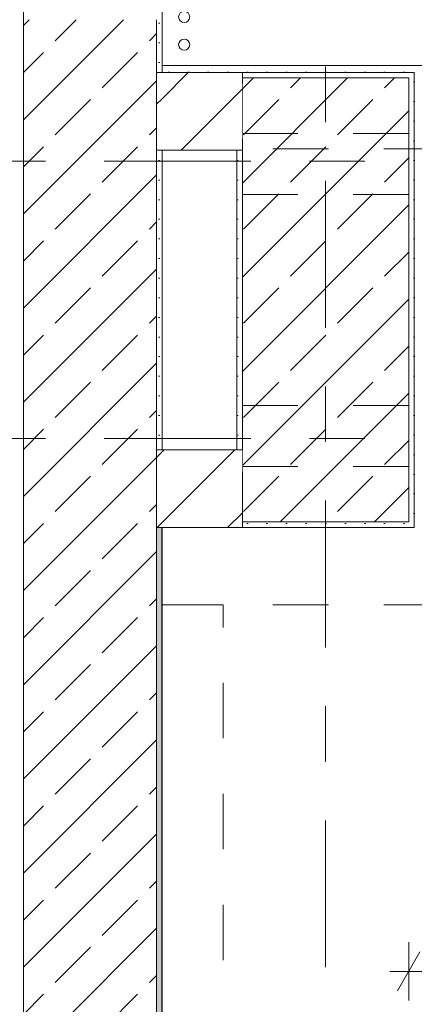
# Model space of a CAD drawing. Header units: metres. Extents: x -4 to 100, y -11 to 17.
# Tile 19 of 256: x -0.022 to 0.69, y 4.331 to 6.105. Entities that reach past the tile are written whole.
import ezdxf

# ---------------------------------------------------------------- set-up
doc = ezdxf.new("R2010")
doc.units = ezdxf.units.M
doc.header["$MEASUREMENT"] = 0
for name, pattern in [('Achse', [0.2, 0.1, -0.05, 0, -0.05]), ('Strichlinie doppelt', [0.546806, 0.264583, -0.105833, 0.070556, -0.105833]), ('Untersicht', [0.1, 0.075, -0.025]), ('Wipeout_Contour', [1, 0, -1])]:
    doc.linetypes.add(name, pattern=pattern)
for name, color, linetype in [('152 - Bemaßung_ Beschriftung.Ausbau', 7, 'Continuous'), ('451 - Universal.Achsen Raster', 7, 'Continuous'), ('603 - Struktur.Bodenplatte_ Decke Roh', 7, 'Continuous'), ('604 - Struktur.Wand Aussen', 7, 'Continuous'), ('605 - Struktur.Wand Innen', 7, 'Continuous'), ('607 - Struktur.Stütze', 7, 'Continuous'), ('608 - Struktur.Träger', 7, 'Continuous'), ('650 - Abdeckung.Fußboden Aufbau', 7, 'Continuous'), ('801 - HKLSE.Heizung_ Klima_ Lüftung', 7, 'Continuous'), ('Neubau_606 - Struktur.Wand Innen Ausbau', 7, 'Continuous'), ('Neubau_653 - Abdeckung.TB Verkofferung', 7, 'Continuous')]:
    doc.layers.add(name, color=color, linetype=linetype)
doc.styles.add('ERSTELLTER_STIL_2', font='txt')
doc.dimstyles.new('ERSTELLTER_STIL__3', dxfattribs={"dimtxt": 0.1, "dimasz": 0.0532, "dimexe": 0.18, "dimexo": 0.0625, "dimgap": 0, "dimtad": 1, "dimzin": 0, "dimdsep": 46, "dimtxsty": 'ERSTELLTER_STIL_2', "dimblk": 'ARROWHEAD_2', "dimblk1": 'ARROWHEAD_2', "dimblk2": 'ARROWHEAD_2', "dimcen": 0.09, "dimse1": 1, "dimse2": 1, "dimclrd": 7, "dimclre": 7, "dimclrt": 7, "dimazin": 0, "dimtfac": 1, "dimtdec": 4, "dimtmove": 0, "dimatfit": 3, "dimfxl": 1, "dimtolj": 1, "dimtzin": 0, "dimarcsym": 0})
doc.dimstyles.new('ERSTELLTER_STIL__4', dxfattribs={"dimtxt": 0.1, "dimasz": 0.0532, "dimexe": 0.18, "dimexo": 0.0625, "dimgap": 0, "dimtad": 1, "dimzin": 0, "dimdsep": 46, "dimtxsty": 'ERSTELLTER_STIL_2', "dimblk": 'ARROWHEAD_2', "dimblk1": 'ARROWHEAD_2', "dimblk2": 'ARROWHEAD_2', "dimcen": 0.09, "dimse1": 1, "dimse2": 1, "dimclrd": 7, "dimclre": 7, "dimclrt": 7, "dimazin": 0, "dimtfac": 1, "dimtdec": 4, "dimtmove": 2, "dimatfit": 3, "dimfxl": 1, "dimtolj": 1, "dimtzin": 0, "dimarcsym": 0})
doc.dimstyles.new('ERSTELLTER_STIL__5', dxfattribs={"dimtxt": 0.1, "dimasz": 0.0532, "dimexe": 0.18, "dimexo": 0.0625, "dimgap": 0, "dimtad": 1, "dimtih": 1, "dimtoh": 1, "dimzin": 0, "dimdsep": 46, "dimtxsty": 'ERSTELLTER_STIL_2', "dimblk": 'ARROWHEAD_2', "dimblk1": 'ARROWHEAD_2', "dimblk2": 'ARROWHEAD_2', "dimcen": 0.09, "dimse1": 1, "dimse2": 1, "dimclrd": 7, "dimclre": 7, "dimclrt": 7, "dimazin": 0, "dimtfac": 1, "dimtdec": 4, "dimtmove": 0, "dimatfit": 3, "dimfxl": 1, "dimtolj": 1, "dimtzin": 0, "dimarcsym": 0})
pattern_1 = [(45, (0, 0), (-0.0848528, 0.0848528), []), (45, (-0.04243, 0.04243), (-0.0848528, 0.0848528), [0.09, -0.03])]
pattern_2 = [(45, (0, 0), (-0.01767767, 0.01767767), [0, -0.025])]
pattern_3 = [(45, (0, 0), (-0.0636396, 0.0636396), [])]

# ---------------------------------------------------------------- blocks, each defined once
blk = doc.blocks.new('*X17')
at = {"layer": 'Neubau_606 - Struktur.Wand Innen Ausbau', "color": 7, "linetype": 'Continuous', "lineweight": 5}
for p, q in [((0.25, 5.9975), (0.2467, 5.9972)), ((0.2533, 5.9972), (0.25, 5.9975)), ((0.2833, 5.9975), (0.2801, 5.9972)), ((0.2866, 5.9972), (0.2833, 5.9975)), ((0.3167, 5.9975), (0.3134, 5.9972)), ((0.3199, 5.9972), (0.3167, 5.9975)), ((0.35, 5.9975), (0.3467, 5.9972)), ((0.3533, 5.9972), (0.35, 5.9975)), ((0.2361, 5.9901), (0.235, 5.9879)), ((0.2382, 5.9926), (0.2361, 5.9901)), ((0.2407, 5.9947), (0.2382, 5.9926)), ((0.2436, 5.9962), (0.2407, 5.9947)), ((0.2467, 5.9972), (0.2436, 5.9962)), ((0.2667, 5.9808), (0.25, 5.9141)), ((0.2564, 5.9962), (0.2533, 5.9972)), ((0.2593, 5.9947), (0.2564, 5.9962)), ((0.2618, 5.9926), (0.2593, 5.9947)), ((0.2639, 5.9901), (0.2618, 5.9926)), ((0.2654, 5.9872), (0.2639, 5.9901)), ((0.2663, 5.9841), (0.2654, 5.9872)), ((0.2667, 5.9808), (0.2663, 5.9841)), ((0.267, 5.9841), (0.2667, 5.9808)), ((0.2667, 5.9808), (0.2833, 5.9141)), ((0.2679, 5.9872), (0.267, 5.9841)), ((0.2695, 5.9901), (0.2679, 5.9872)), ((0.2715, 5.9926), (0.2695, 5.9901)), ((0.2741, 5.9947), (0.2715, 5.9926)), ((0.277, 5.9962), (0.2741, 5.9947)), ((0.2801, 5.9972), (0.277, 5.9962)), ((0.3, 5.9808), (0.2833, 5.9141)), ((0.2897, 5.9962), (0.2866, 5.9972)), ((0.2926, 5.9947), (0.2897, 5.9962)), ((0.2951, 5.9926), (0.2926, 5.9947)), ((0.2972, 5.9901), (0.2951, 5.9926)), ((0.2987, 5.9872), (0.2972, 5.9901)), ((0.2997, 5.9841), (0.2987, 5.9872)), ((0.3, 5.9808), (0.2997, 5.9841)), ((0.3003, 5.9841), (0.3, 5.9808)), ((0.3, 5.9808), (0.3167, 5.9141)), ((0.3013, 5.9872), (0.3003, 5.9841)), ((0.3028, 5.9901), (0.3013, 5.9872)), ((0.3049, 5.9926), (0.3028, 5.9901)), ((0.3074, 5.9947), (0.3049, 5.9926)), ((0.3103, 5.9962), (0.3074, 5.9947)), ((0.3134, 5.9972), (0.3103, 5.9962)), ((0.3333, 5.9808), (0.3167, 5.9141)), ((0.323, 5.9962), (0.3199, 5.9972)), ((0.3259, 5.9947), (0.323, 5.9962)), ((0.3285, 5.9926), (0.3259, 5.9947)), ((0.3305, 5.9901), (0.3285, 5.9926)), ((0.3321, 5.9872), (0.3305, 5.9901)), ((0.333, 5.9841), (0.3321, 5.9872)), ((0.3333, 5.9808), (0.333, 5.9841)), ((0.3337, 5.9841), (0.3333, 5.9808)), ((0.3333, 5.9808), (0.35, 5.9141)), ((0.3346, 5.9872), (0.3337, 5.9841)), ((0.3361, 5.9901), (0.3346, 5.9872)), ((0.3382, 5.9926), (0.3361, 5.9901)), ((0.3407, 5.9947), (0.3382, 5.9926)), ((0.3436, 5.9962), (0.3407, 5.9947)), ((0.3467, 5.9972), (0.3436, 5.9962)), ((0.3667, 5.9808), (0.35, 5.9141)), ((0.3564, 5.9962), (0.3533, 5.9972)), ((0.3593, 5.9947), (0.3564, 5.9962)), ((0.3618, 5.9926), (0.3593, 5.9947)), ((0.3639, 5.9901), (0.3618, 5.9926)), ((0.3654, 5.9872), (0.3639, 5.9901)), ((0.3663, 5.9841), (0.3654, 5.9872)), ((0.3667, 5.9808), (0.3663, 5.9841)), ((0.367, 5.9841), (0.3667, 5.9808)), ((0.3667, 5.9808), (0.37, 5.9675)), ((0.3679, 5.9872), (0.367, 5.9841)), ((0.3695, 5.9901), (0.3679, 5.9872)), ((0.37, 5.9907), (0.3695, 5.9901)), ((0.235, 5.9741), (0.25, 5.9141)), ((0.2487, 5.9078), (0.2497, 5.9109)), ((0.2497, 5.9109), (0.25, 5.9141)), ((0.25, 5.9141), (0.2503, 5.9109)), ((0.2503, 5.9109), (0.2513, 5.9078)), ((0.2821, 5.9078), (0.283, 5.9109)), ((0.283, 5.9109), (0.2833, 5.9141)), ((0.2833, 5.9141), (0.2837, 5.9109)), ((0.2837, 5.9109), (0.2846, 5.9078)), ((0.3154, 5.9078), (0.3163, 5.9109)), ((0.3163, 5.9109), (0.3167, 5.9141)), ((0.3167, 5.9141), (0.317, 5.9109)), ((0.317, 5.9109), (0.3179, 5.9078)), ((0.3487, 5.9078), (0.3497, 5.9109)), ((0.3497, 5.9109), (0.35, 5.9141)), ((0.35, 5.9141), (0.3503, 5.9109)), ((0.3503, 5.9109), (0.3513, 5.9078)), ((0.235, 5.8976), (0.2366, 5.8978)), ((0.2366, 5.8978), (0.2397, 5.8988)), ((0.2397, 5.8988), (0.2426, 5.9003)), ((0.2426, 5.9003), (0.2451, 5.9024)), ((0.2451, 5.9024), (0.2472, 5.9049)), ((0.2472, 5.9049), (0.2487, 5.9078)), ((0.2513, 5.9078), (0.2528, 5.9049)), ((0.2528, 5.9049), (0.2549, 5.9024)), ((0.2549, 5.9024), (0.2574, 5.9003)), ((0.2574, 5.9003), (0.2603, 5.8988)), ((0.2603, 5.8988), (0.2634, 5.8978)), ((0.2634, 5.8978), (0.2667, 5.8975)), ((0.2667, 5.8975), (0.2699, 5.8978)), ((0.2699, 5.8978), (0.273, 5.8988)), ((0.273, 5.8988), (0.2759, 5.9003)), ((0.2759, 5.9003), (0.2785, 5.9024)), ((0.2785, 5.9024), (0.2805, 5.9049)), ((0.2805, 5.9049), (0.2821, 5.9078)), ((0.2846, 5.9078), (0.2861, 5.9049)), ((0.2861, 5.9049), (0.2882, 5.9024)), ((0.2882, 5.9024), (0.2907, 5.9003)), ((0.2907, 5.9003), (0.2936, 5.8988)), ((0.2936, 5.8988), (0.2967, 5.8978)), ((0.2967, 5.8978), (0.3, 5.8975)), ((0.3, 5.8975), (0.3033, 5.8978)), ((0.3033, 5.8978), (0.3064, 5.8988)), ((0.3064, 5.8988), (0.3093, 5.9003)), ((0.3093, 5.9003), (0.3118, 5.9024)), ((0.3118, 5.9024), (0.3139, 5.9049)), ((0.3139, 5.9049), (0.3154, 5.9078)), ((0.3179, 5.9078), (0.3195, 5.9049)), ((0.3195, 5.9049), (0.3215, 5.9024)), ((0.3215, 5.9024), (0.3241, 5.9003)), ((0.3241, 5.9003), (0.327, 5.8988)), ((0.327, 5.8988), (0.3301, 5.8978)), ((0.3301, 5.8978), (0.3333, 5.8975)), ((0.3333, 5.8975), (0.3366, 5.8978)), ((0.3366, 5.8978), (0.3397, 5.8988)), ((0.3397, 5.8988), (0.3426, 5.9003)), ((0.3426, 5.9003), (0.3451, 5.9024)), ((0.3451, 5.9024), (0.3472, 5.9049)), ((0.3472, 5.9049), (0.3487, 5.9078)), ((0.3513, 5.9078), (0.3528, 5.9049)), ((0.3528, 5.9049), (0.3549, 5.9024)), ((0.3549, 5.9024), (0.3574, 5.9003)), ((0.3574, 5.9003), (0.3603, 5.8988)), ((0.3603, 5.8988), (0.3634, 5.8978)), ((0.3634, 5.8978), (0.3667, 5.8975)), ((0.3667, 5.8975), (0.3699, 5.8978)), ((0.3699, 5.8978), (0.37, 5.8978))]:
    blk.add_line(p, q, dxfattribs=at)
blk = doc.blocks.new('*D414')
at = {"layer": '152 - Bemaßung_ Beschriftung.Ausbau', "color": 7, "linetype": 'Continuous', "lineweight": 5}
for p, q in [((-1.21, 6.1252), (-1.14, 6.0848)), ((-1.175, 0.005), (-1.175, 6.105)), ((-1.21, 0.0252), (-1.14, -0.0152)), ((-1.1225, 0.005), (-1.2275, 0.005)), ((-1.175, -0.145), (-1.175, 0.005))]:
    blk.add_line(p, q, dxfattribs=at)
at = {"layer": '152 - Bemaßung_ Beschriftung.Ausbau', "color": 7, "lineweight": 5, "insert": (-1.195, 2.922), "char_height": 0.1, "attachment_point": 7, "rotation": 90, "style": 'ERSTELLTER_STIL_2'}
blk.add_mtext('\\A1;{\\pql;\\fArial|b0|i0|c0|p38;6,10}', dxfattribs=at)
blk = doc.blocks.new('ARROWHEAD_2')
at = {"color": 0, "linetype": 'Continuous', "lineweight": 0}
for p, q in [((-0.378, -0.655), (0.378, 0.655)), ((0, 0), (-1, 0))]:
    blk.add_line(p, q, dxfattribs=at)
blk = doc.blocks.new('*D415')
at = {"layer": '152 - Bemaßung_ Beschriftung.Ausbau', "color": 7, "linetype": 'Continuous', "lineweight": 5}
for p, q in [((-1.21, 7.9152), (-1.14, 7.8748)), ((-1.175, 6.105), (-1.175, 7.895)), ((-1.21, 6.1252), (-1.14, 6.0848)), ((-1.1225, 6.105), (-1.2275, 6.105)), ((-1.175, 0.005), (-1.175, 6.105))]:
    blk.add_line(p, q, dxfattribs=at)
at = {"layer": '152 - Bemaßung_ Beschriftung.Ausbau', "color": 7, "lineweight": 5, "char_height": 0.1, "attachment_point": 7, "rotation": 90, "style": 'ERSTELLTER_STIL_2'}
for s, insert in [('\\A1;{\\pql;\\fArial|b0|i0|c0|p38;1,79}', (-1.195, 6.867)), ('\\A1;{\\pql;\\fArial|b0|i0|c0|p38;2,01}', (-1.055, 6.867))]:
    blk.add_mtext(s, dxfattribs=dict(at, insert=insert))
blk = doc.blocks.new('*D420')
at = {"layer": '152 - Bemaßung_ Beschriftung.Ausbau', "color": 7, "linetype": 'Continuous', "lineweight": 5}
for p, q in [((-1.71, 5.8927), (-1.64, 5.8523)), ((-1.675, 0.245), (-1.675, 5.8725)), ((-1.71, 0.2652), (-1.64, 0.2248)), ((-1.6225, 0.245), (-1.7275, 0.245)), ((-1.675, 0.005), (-1.675, 0.245))]:
    blk.add_line(p, q, dxfattribs=at)
at = {"layer": '152 - Bemaßung_ Beschriftung.Ausbau', "color": 7, "lineweight": 5, "char_height": 0.1, "attachment_point": 7, "rotation": 90, "style": 'ERSTELLTER_STIL_2'}
for s, insert in [('\\A1;{\\pql;\\fArial|b0|i0|c0|p38;15}', (-1.695, 5.7005)), ('\\A1;{\\pql;\\fArial|b0|i0|c0|p38;5,62\\fArial|b0|i0|c0|p38;\\A1{\\H.66x;\\S75^  ;}}', (-1.6756, 2.7997))]:
    blk.add_mtext(s, dxfattribs=dict(at, insert=insert))
blk = doc.blocks.new('*D421')
at = {"layer": '152 - Bemaßung_ Beschriftung.Ausbau', "color": 7, "linetype": 'Continuous', "lineweight": 5}
for p, q in [((-1.71, 6.0427), (-1.64, 6.0023)), ((-1.675, 5.8725), (-1.675, 6.0225)), ((-1.71, 5.8927), (-1.64, 5.8523)), ((-1.6225, 5.8725), (-1.7275, 5.8725)), ((-1.675, 0.245), (-1.675, 5.8725))]:
    blk.add_line(p, q, dxfattribs=at)
blk = doc.blocks.new('*D422')
at = {"layer": '152 - Bemaßung_ Beschriftung.Ausbau', "color": 7, "linetype": 'Continuous', "lineweight": 5}
for p, q in [((-1.71, 8.0977), (-1.64, 8.0573)), ((-1.675, 6.0225), (-1.675, 8.0775)), ((-1.71, 6.0427), (-1.64, 6.0023)), ((-1.6225, 6.0225), (-1.7275, 6.0225)), ((-1.675, 5.8725), (-1.675, 6.0225))]:
    blk.add_line(p, q, dxfattribs=at)
at = {"layer": '152 - Bemaßung_ Beschriftung.Ausbau', "color": 7, "lineweight": 5, "char_height": 0.1, "attachment_point": 7, "rotation": 90, "style": 'ERSTELLTER_STIL_2'}
for s, insert in [('\\A1;{\\pql;\\fArial|b0|i0|c0|p38;15}', (-1.6845, 8.0774)), ('\\A1;{\\pql;\\fArial|b0|i0|c0|p38;2,05\\fArial|b0|i0|c0|p38;\\A1{\\H.66x;\\S5^  ;}}', (-1.6756, 6.8919))]:
    blk.add_mtext(s, dxfattribs=dict(at, insert=insert))
blk = doc.blocks.new('*D423')
at = {"layer": '152 - Bemaßung_ Beschriftung.Ausbau', "color": 7, "linetype": 'Continuous', "lineweight": 5}
for p, q in [((-1.71, 8.2477), (-1.64, 8.2073)), ((-1.675, 8.0775), (-1.675, 8.2275)), ((-1.71, 8.0977), (-1.64, 8.0573)), ((-1.6225, 8.0775), (-1.7275, 8.0775)), ((-1.675, 6.0225), (-1.675, 8.0775))]:
    blk.add_line(p, q, dxfattribs=at)
blk = doc.blocks.new('*D431')
at = {"layer": '152 - Bemaßung_ Beschriftung.Ausbau', "color": 7, "linetype": 'Continuous', "lineweight": 5}
for p, q in [((-2.21, 5.2202), (-2.14, 5.1798)), ((-2.175, 0.7), (-2.175, 5.2)), ((-2.21, 0.7202), (-2.14, 0.6798)), ((-2.1225, 0.7), (-2.2275, 0.7)), ((-2.175, 0.25), (-2.175, 0.7))]:
    blk.add_line(p, q, dxfattribs=at)
at = {"layer": '152 - Bemaßung_ Beschriftung.Ausbau', "color": 7, "lineweight": 5, "insert": (-2.195, 2.817), "char_height": 0.1, "attachment_point": 7, "rotation": 90, "style": 'ERSTELLTER_STIL_2'}
blk.add_mtext('\\A1;{\\pql;\\fArial|b0|i0|c0|p38;4,50}', dxfattribs=at)
blk = doc.blocks.new('*D432')
at = {"layer": '152 - Bemaßung_ Beschriftung.Ausbau', "color": 7, "linetype": 'Continuous', "lineweight": 5}
for p, q in [((-2.21, 6.0202), (-2.14, 5.9798)), ((-2.175, 5.2), (-2.175, 6)), ((-2.21, 5.2202), (-2.14, 5.1798)), ((-2.1225, 5.2), (-2.2275, 5.2)), ((-2.175, 0.7), (-2.175, 5.2))]:
    blk.add_line(p, q, dxfattribs=at)
at = {"layer": '152 - Bemaßung_ Beschriftung.Ausbau', "color": 7, "lineweight": 5, "insert": (-2.195, 5.5241), "char_height": 0.1, "attachment_point": 7, "rotation": 90, "style": 'ERSTELLTER_STIL_2'}
blk.add_mtext('\\A1;{\\pql;\\fArial|b0|i0|c0|p38;80}', dxfattribs=at)
blk = doc.blocks.new('*D433')
at = {"layer": '152 - Bemaßung_ Beschriftung.Ausbau', "color": 7, "linetype": 'Continuous', "lineweight": 5}
for p, q in [((-2.21, 8.1202), (-2.14, 8.0798)), ((-2.175, 6), (-2.175, 8.1)), ((-2.21, 6.0202), (-2.14, 5.9798)), ((-2.1225, 6), (-2.2275, 6)), ((-2.175, 5.2), (-2.175, 6))]:
    blk.add_line(p, q, dxfattribs=at)
at = {"layer": '152 - Bemaßung_ Beschriftung.Ausbau', "color": 7, "lineweight": 5, "insert": (-2.195, 6.917), "char_height": 0.1, "attachment_point": 7, "rotation": 90, "style": 'ERSTELLTER_STIL_2'}
blk.add_mtext('\\A1;{\\pql;\\fArial|b0|i0|c0|p38;2,10}', dxfattribs=at)
blk = doc.blocks.new('*D434')
at = {"layer": '152 - Bemaßung_ Beschriftung.Ausbau', "color": 7, "linetype": 'Continuous', "lineweight": 5}
for p, q in [((-2.21, 8.5202), (-2.14, 8.4798)), ((-2.175, 8.1), (-2.175, 8.5)), ((-2.21, 8.1202), (-2.14, 8.0798)), ((-2.1225, 8.1), (-2.2275, 8.1)), ((-2.175, 6), (-2.175, 8.1))]:
    blk.add_line(p, q, dxfattribs=at)
at = {"layer": '152 - Bemaßung_ Beschriftung.Ausbau', "color": 7, "lineweight": 5, "insert": (-2.195, 8.2241), "char_height": 0.1, "attachment_point": 7, "rotation": 90, "style": 'ERSTELLTER_STIL_2'}
blk.add_mtext('\\A1;{\\pql;\\fArial|b0|i0|c0|p38;40}', dxfattribs=at)
blk = doc.blocks.new('*D642')
at = {"layer": '152 - Bemaßung_ Beschriftung.Ausbau', "color": 7, "linetype": 'Continuous', "lineweight": 5}
for p, q in [((0.68, 4.3375), (0.68, 4.4425)), ((1.69, 4.3375), (1.69, 4.4425)), ((0.7002, 4.425), (0.6598, 4.355)), ((1.7102, 4.425), (1.6698, 4.355)), ((0.6458, 4.39), (0.68, 4.39)), ((0.68, 4.39), (1.69, 4.39))]:
    blk.add_line(p, q, dxfattribs=at)
at = {"layer": '152 - Bemaßung_ Beschriftung.Ausbau', "color": 7, "lineweight": 5, "insert": (1.052, 4.41), "char_height": 0.1, "attachment_point": 7, "style": 'ERSTELLTER_STIL_2'}
blk.add_mtext('\\A1;{\\pql;\\fArial|b0|i0|c0|p38;1,01}', dxfattribs=at)

msp = doc.modelspace()

# ---------------------------------------------------------------- hatches: boundary and pattern name
at = {"layer": '607 - Struktur.Stütze', "linetype": 'Continuous', "lineweight": 0, "true_color": 0x000000}
h = msp.add_hatch(dxfattribs=at)
h.set_pattern_fill('Gips_0001', color=18, style=0, pattern_type=2)
h.set_pattern_definition(pattern_2)
h.paths.add_polyline_path([(0.68, 5.2), (0.38, 5.2), (0.38, 5.19), (0.69, 5.19), (0.69, 6.01), (0.38, 6.01), (0.38, 6), (0.68, 6)])
h = msp.add_hatch(dxfattribs=at)
h.set_pattern_fill('Beton__Stahlbeton_0001', color=18, style=0, pattern_type=2)
h.set_pattern_definition(pattern_1)
h.paths.add_polyline_path([(0.38, 5.2), (0.68, 5.2), (0.68, 6), (0.38, 6)])
h = msp.add_hatch(dxfattribs=at)
h.set_pattern_fill('Gips_0001', color=18, style=0, pattern_type=2)
h.set_pattern_definition(pattern_2)
h.paths.add_polyline_path([(0.37, 5.33), (0.38, 5.33), (0.38, 5.87), (0.37, 5.87)])
at = {"layer": 'Neubau_606 - Struktur.Wand Innen Ausbau', "linetype": 'Continuous', "lineweight": 0, "true_color": 0x000000}
h = msp.add_hatch(dxfattribs=at)
h.set_pattern_fill('Gips_0001', color=18, style=0, pattern_type=2)
h.set_pattern_definition(pattern_2)
h.paths.add_polyline_path([(0.235, 6.0225), (0.235, 6.01), (1.69, 6.01), (1.69, 6.0225)])
h = msp.add_hatch(dxfattribs=at)
h.set_pattern_fill('Gips_0001', color=18, style=0, pattern_type=2)
h.set_pattern_definition(pattern_2)
h.paths.add_polyline_path([(0.235, 6.01), (0.235, 5.9975), (0.37, 5.9975), (0.37, 6.01)])
h = msp.add_hatch(dxfattribs=at)
h.set_pattern_fill('Gips_0001', color=18, style=0, pattern_type=2)
h.set_pattern_definition(pattern_2)
h.paths.add_polyline_path([(0.235, 5.885), (0.37, 5.885), (0.37, 5.8975), (0.235, 5.8975)])
h = msp.add_hatch(dxfattribs=at)
h.set_pattern_fill('Gips_0001', color=18, style=0, pattern_type=2)
h.set_pattern_definition(pattern_2)
h.paths.add_polyline_path([(0.235, 5.8725), (0.37, 5.8725), (0.37, 5.885), (0.235, 5.885)])

# ---------------------------------------------------------------- linework, layer by layer
at = {"layer": '451 - Universal.Achsen Raster', "color": 160, "linetype": 'Strichlinie doppelt', "lineweight": 9, "true_color": 0x3232ff}
for p, q in [((0.53, -10.585), (0.53, 16.355)), ((64.935, 5.85), (-3.175, 5.85)), ((64.935, 5.35), (-3.175, 5.35))]:
    msp.add_line(p, q, dxfattribs=at)
at = {"layer": '603 - Struktur.Bodenplatte_ Decke Roh', "color": 7, "linetype": 'Continuous', "lineweight": 18, "flags": 128}
msp.add_lwpolyline([(-0.015, 13.695), (-0.015, 0.005), (43.89, 0.005)], dxfattribs=at)
at = {"layer": '604 - Struktur.Wand Aussen', "color": 7, "linetype": 'Continuous', "lineweight": 13}
msp.add_line((-0.015, 6.105), (-0.015, 0.245), dxfattribs=at)
at = {"layer": '607 - Struktur.Stütze', "color": 7, "linetype": 'Continuous', "lineweight": 5, "flags": 128}
for points in [[(0.38, 5.19), (0.69, 5.19), (0.69, 6.01), (0.38, 6.01)], [(0.37, 5.87), (0.37, 5.33)]]:
    msp.add_lwpolyline(points, dxfattribs=at)
at = {"layer": '607 - Struktur.Stütze', "color": 7, "linetype": 'Continuous', "lineweight": 13, "flags": 128}
msp.add_lwpolyline([(0.38, 5.2), (0.68, 5.2), (0.68, 6), (0.38, 6)], close=True, dxfattribs=at)
at = {"layer": '608 - Struktur.Träger', "color": 7, "linetype": 'Untersicht', "lineweight": 13}
for p, q in [((0.38, 5.79), (61.88, 5.79)), ((0.38, 5.41), (61.88, 5.41))]:
    msp.add_line(p, q, dxfattribs=at)
at = {"layer": '650 - Abdeckung.Fußboden Aufbau', "color": 7, "linetype": 'Continuous', "lineweight": 13, "flags": 128}
for points in [[(1.69, 8.2275), (1.69, 8.0775), (0.235, 8.0775), (0.235, 6.0225)], [(0.235, 6.0225), (1.69, 6.0225), (1.69, 5.8725)], [(0.69, 5.8725), (0.69, 5.19), (0.2348, 5.19), (0.2348, 0.71)], [(1.69, 5.8725), (0.69, 5.8725)]]:
    msp.add_lwpolyline(points, dxfattribs=at)
at = {"layer": '801 - HKLSE.Heizung_ Klima_ Lüftung', "color": 7, "linetype": 'Continuous', "lineweight": 5}
for centre in [(0.275, 6.11), (0.275, 6.06)]:
    msp.add_circle(centre, 0.01, dxfattribs=at)
at = {"layer": 'Neubau_606 - Struktur.Wand Innen Ausbau', "color": 1, "linetype": 'Continuous', "lineweight": 9}
for p, q in [((0.37, 6.01), (0.235, 6.01)), ((0.37, 5.885), (0.235, 5.885))]:
    msp.add_line(p, q, dxfattribs=at)
at = {"layer": 'Neubau_606 - Struktur.Wand Innen Ausbau', "color": 1, "linetype": 'Continuous', "lineweight": 13}
for p, q in [((0.37, 5.9975), (0.235, 5.9975)), ((0.37, 5.8975), (0.235, 5.8975))]:
    msp.add_line(p, q, dxfattribs=at)
at = {"layer": 'Neubau_606 - Struktur.Wand Innen Ausbau', "color": 1, "linetype": 'Continuous', "lineweight": 13, "flags": 128}
for points in [[(1.69, 6.0225), (0.235, 6.0225)], [(0.235, 6.0225), (0.235, 5.8725)], [(0.235, 5.8725), (0.37, 5.8725)]]:
    msp.add_lwpolyline(points, dxfattribs=at)
at = {"layer": 'Neubau_653 - Abdeckung.TB Verkofferung', "color": 1, "linetype": 'Untersicht', "lineweight": 9}
for p, q in [((0.235, 5.8725), (7.655, 5.8725)), ((0.235, 5.0505), (0.235, 5.8725)), ((0.235, 5.0505), (7.655, 5.0505)), ((0.235, 1.01), (0.235, 5.0505)), ((0.345, 5.0505), (0.235, 5.0505)), ((0.345, 1.01), (0.345, 5.0505))]:
    msp.add_line(p, q, dxfattribs=at)

# ---------------------------------------------------------------- block references
at = {"layer": 'Neubau_606 - Struktur.Wand Innen Ausbau', "color": 1, "lineweight": 13}
msp.add_blockref('*X17', (0, 0), dxfattribs=at)

# ---------------------------------------------------------------- dimensions: what is measured, and where the dimension line sits
at = {"layer": '152 - Bemaßung_ Beschriftung.Ausbau', "color": 7, "linetype": 'Continuous', "lineweight": 5}
for base, p1, p2, dimstyle, picture, middle in [((-1.675, 8.2275), (5.7662, 8.0775), (5.7662, 8.2275), 'ERSTELLTER_STIL__4', '*D423', (-1.7345, 8.1536)), ((-1.175, 7.895), (0.105, 6.105), (0.105, 7.895), 'ERSTELLTER_STIL__3', '*D415', (-1.245, 6.9969)), ((-1.175, 6.105), (-0.015, 0.005), (0.105, 6.105), 'ERSTELLTER_STIL__3', '*D414', (-1.245, 3.0519))]:
    dim = msp.add_linear_dim(base=base, p1=p1, p2=p2, angle=90, dimstyle=dimstyle, dxfattribs=at)
    dim.commit()
    dim.dimension.update_dxf_attribs({"geometry": picture, "text_midpoint": middle, "dimtype": 160, "text_rotation": 90})
dim = msp.add_linear_dim(base=(1.69, 4.39), p1=(0.68, 5.2), p2=(1.69, 5.8625), dimstyle='ERSTELLTER_STIL__5', dxfattribs=at)
dim.commit()
dim.dimension.update_dxf_attribs({"geometry": '*D642', "text_midpoint": (1.1818, 4.46), "dimtype": 160})

# ---------------------------------------------------------------- next in the draw order: wipeouts: each hides what was drawn before it
at = {"color": 254, "linetype": 'Wipeout_Contour', "lineweight": 0, "ltscale": 23.861329}
msp.add_wipeout([(0.235, 5.87), (0.235, 6.01), (0.225, 6.01), (0.225, 5.87)], dxfattribs=at).dxf.layer = '605 - Struktur.Wand Innen'
at = {"color": 254, "linetype": 'Wipeout_Contour', "lineweight": 0, "ltscale": 21.154411}
msp.add_wipeout([(0.235, 5.19), (0.235, 5.33), (0.225, 5.33), (0.225, 5.19)], dxfattribs=at).dxf.layer = '605 - Struktur.Wand Innen'

# ---------------------------------------------------------------- next in the draw order: hatches: boundary and pattern name
at = {"layer": '604 - Struktur.Wand Aussen', "linetype": 'Continuous', "lineweight": 0, "true_color": 0x000000}
h = msp.add_hatch(dxfattribs=at)
h.set_pattern_fill('Beton__Stahlbeton_0001', color=18, style=0, pattern_type=2)
h.set_pattern_definition(pattern_1)
h.paths.add_polyline_path([(-0.015, 6.105), (-0.015, 0.245), (0.225, 0.245), (0.225, 6.105), (0.175, 6.105), (0.105, 6.105)])
at = {"layer": '605 - Struktur.Wand Innen', "linetype": 'Continuous', "lineweight": 0, "true_color": 0x000000}
h = msp.add_hatch(dxfattribs=at)
h.set_pattern_fill('MW_Ziegel_0001', color=18, style=0, pattern_type=2)
h.set_pattern_definition(pattern_3)
h.paths.add_polyline_path([(0.235, 5.87), (0.235, 6.01), (0.225, 6.01), (0.225, 5.87)])
h = msp.add_hatch(dxfattribs=at)
h.set_pattern_fill('MW_Ziegel_0001', color=18, style=0, pattern_type=2)
h.set_pattern_definition(pattern_3)
h.paths.add_polyline_path([(0.235, 5.19), (0.235, 5.33), (0.225, 5.33), (0.225, 5.19)])

# ---------------------------------------------------------------- next in the draw order: linework, layer by layer
at = {"layer": '604 - Struktur.Wand Aussen', "color": 7, "linetype": 'Continuous', "lineweight": 13}
for p, q in [((0.225, 6.01), (0.225, 6.105)), ((0.225, 6.01), (0.225, 5.87)), ((0.225, 6.01), (0.225, 5.87)), ((0.225, 5.33), (0.225, 5.87)), ((0.225, 5.33), (0.225, 5.19)), ((0.225, 5.33), (0.225, 5.19)), ((0.225, 0.71), (0.225, 5.19))]:
    msp.add_line(p, q, dxfattribs=at)

# ---------------------------------------------------------------- next in the draw order: wipeouts: each hides what was drawn before it
at = {"color": 254, "linetype": 'Wipeout_Contour', "lineweight": 0, "ltscale": 23.875608}
msp.add_wipeout([(0.235, 5.87), (0.38, 5.87), (0.38, 6.01), (0.235, 6.01)], dxfattribs=at).dxf.layer = '605 - Struktur.Wand Innen'
at = {"color": 254, "linetype": 'Wipeout_Contour', "lineweight": 0, "ltscale": 21.170319}
msp.add_wipeout([(0.235, 5.19), (0.38, 5.19), (0.38, 5.33), (0.235, 5.33)], dxfattribs=at).dxf.layer = '605 - Struktur.Wand Innen'

# ---------------------------------------------------------------- next in the draw order: hatches: boundary and pattern name
at = {"layer": '604 - Struktur.Wand Aussen', "linetype": 'Continuous', "lineweight": 0, "true_color": 0x000000}
h = msp.add_hatch(dxfattribs=at)
h.set_pattern_fill('Gips_0001', color=18, style=0, pattern_type=2)
h.set_pattern_definition(pattern_2)
h.paths.add_polyline_path([(0.235, 6.105), (0.225, 6.105), (0.225, 6.01), (0.235, 6.01)])
h = msp.add_hatch(dxfattribs=at)
h.set_pattern_fill('Gips_0001', color=18, style=0, pattern_type=2)
h.set_pattern_definition(pattern_2)
h.paths.add_polyline_path([(0.235, 5.33), (0.235, 5.87), (0.225, 5.87), (0.225, 5.33)])
h = msp.add_hatch(dxfattribs=at)
h.set_pattern_fill('Gips_0001', color=18, style=0, pattern_type=2)
h.set_pattern_definition(pattern_2)
h.paths.add_polyline_path([(0.235, 0.71), (0.235, 5.19), (0.225, 5.19), (0.225, 0.71)])
at = {"layer": '605 - Struktur.Wand Innen', "linetype": 'Continuous', "lineweight": 0, "true_color": 0x000000}
h = msp.add_hatch(dxfattribs=at)
h.set_pattern_fill('MW_Ziegel_0001', color=18, style=0, pattern_type=2)
h.set_pattern_definition(pattern_3)
h.paths.add_polyline_path([(0.235, 5.87), (0.38, 5.87), (0.38, 6.01), (0.235, 6.01)])
h = msp.add_hatch(dxfattribs=at)
h.set_pattern_fill('MW_Ziegel_0001', color=18, style=0, pattern_type=2)
h.set_pattern_definition(pattern_3)
h.paths.add_polyline_path([(0.235, 5.19), (0.38, 5.19), (0.38, 5.33), (0.235, 5.33)])

# ---------------------------------------------------------------- next in the draw order: linework, layer by layer
at = {"layer": '604 - Struktur.Wand Aussen', "color": 7, "linetype": 'Continuous', "lineweight": 18}
for p, q in [((0.235, 6.01), (0.225, 6.01)), ((0.235, 6.01), (0.225, 6.01)), ((0.225, 5.87), (0.235, 5.87)), ((0.225, 5.87), (0.235, 5.87)), ((0.235, 5.33), (0.225, 5.33)), ((0.235, 5.33), (0.225, 5.33)), ((0.225, 5.19), (0.235, 5.19)), ((0.225, 5.19), (0.235, 5.19))]:
    msp.add_line(p, q, dxfattribs=at)
at = {"layer": '604 - Struktur.Wand Aussen', "color": 7, "linetype": 'Continuous', "lineweight": 5, "flags": 128}
for points in [[(0.235, 6.01), (0.235, 6.105)], [(0.235, 5.33), (0.235, 5.87)], [(0.235, 0.71), (0.235, 5.19)]]:
    msp.add_lwpolyline(points, dxfattribs=at)
at = {"layer": '605 - Struktur.Wand Innen', "color": 7, "linetype": 'Continuous', "lineweight": 18, "flags": 128}
for points in [[(0.38, 6.01), (0.235, 6.01)], [(0.38, 6.01), (0.38, 6)], [(0.235, 5.87), (0.38, 5.87)], [(0.38, 5.33), (0.235, 5.33)], [(0.38, 5.2), (0.38, 5.19)], [(0.235, 5.19), (0.38, 5.19)]]:
    msp.add_lwpolyline(points, dxfattribs=at)
at = {"layer": '608 - Struktur.Träger', "color": 7, "linetype": 'Untersicht', "lineweight": 13}
for p, q in [((0.38, 6.01), (61.88, 6.01)), ((0.38, 5.79), (0.38, 6.01)), ((0.38, 5.19), (0.38, 5.41)), ((0.38, 5.19), (61.88, 5.19))]:
    msp.add_line(p, q, dxfattribs=at)
at = {"layer": '608 - Struktur.Träger', "color": 7, "linetype": 'Achse', "lineweight": 9}
for p, q in [((0.38, 5.9), (61.88, 5.9)), ((0.38, 5.3), (61.88, 5.3))]:
    msp.add_line(p, q, dxfattribs=at)

# ---------------------------------------------------------------- next in the draw order: dimensions: what is measured, and where the dimension line sits
at = {"layer": '152 - Bemaßung_ Beschriftung.Ausbau', "color": 7, "linetype": 'Continuous', "lineweight": 5}
for base, p1, p2, picture, middle in [((-2.175, 8.5), (0.68, 8.1), (0.68, 8.5), '*D434', (-2.245, 8.3003)), ((-1.675, 8.07748225), (5.7662375, 6.02248227), (5.7662375, 8.07748225), '*D422', (-1.745, 7.15685275)), ((-2.175, 8.1), (0.68, 6), (0.68, 8.1), '*D433', (-2.245, 7.0468)), ((-1.675, 6.0225), (5.7662, 5.8725), (5.7662, 6.0225), '*D421', (-1.745, 5.7767)), ((-2.175, 6), (0.68, 5.2), (0.68, 6), '*D432', (-2.245, 5.6003)), ((-1.675, 5.8725), (0.225, 0.245), (5.7662, 5.8725), '*D420', (-1.745, 3.1028)), ((-2.175, 5.2), (0.38, 0.7), (0.68, 5.2), '*D431', (-2.245, 2.9468))]:
    dim = msp.add_linear_dim(base=base, p1=p1, p2=p2, angle=90, dimstyle='ERSTELLTER_STIL__3', dxfattribs=at)
    dim.commit()
    dim.dimension.update_dxf_attribs({"geometry": picture, "text_midpoint": middle, "dimtype": 160, "text_rotation": 90})

doc.saveas('drawing.dxf')
